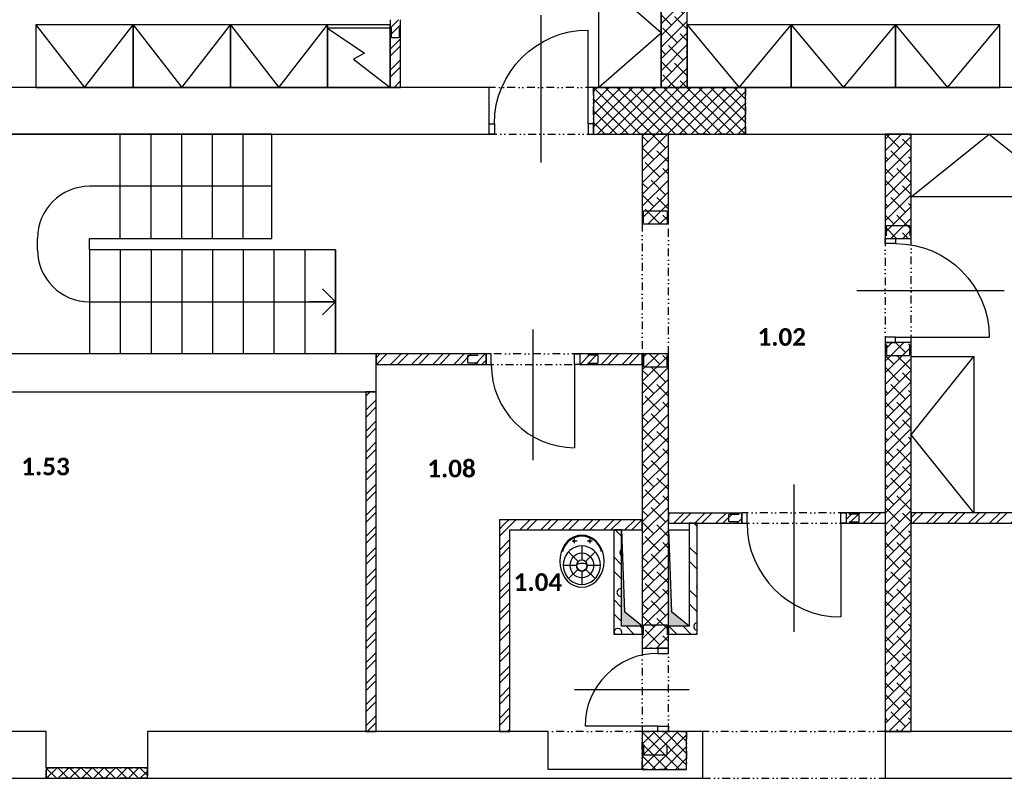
# Model space of a CAD drawing. Header units: millimetres. Extents: x -16871 to 82323, y -2942 to 27689.
# Tile 11 of 25: x 11930 to 21379, y 14545 to 21830. Entities that reach past the tile are written whole.
import ezdxf
from ezdxf.enums import TextEntityAlignment as Align

# ---------------------------------------------------------------- set-up
doc = ezdxf.new("R2010")
doc.units = ezdxf.units.MM
doc.linetypes.add('DASHED', pattern=[0.75, 0.5, -0.25])
doc.linetypes.add('DIVIDE2', pattern=[0.625, 0.25, -0.125, 0, -0.125, 0, -0.125])
for name, color, linetype in [('A-Appliance-G', 9, 'Continuous'), ('A-Chase-G', 9, 'Continuous'), ('A-Door-G', 9, 'Continuous'), ('A-Furniture-G', 9, 'Continuous'), ('A-Room-T', 3, 'Continuous'), ('A-SanitaryFixture-G', 9, 'Continuous'), ('A-Stair-G', 9, 'Continuous'), ('A-Wall-Abov', 9, 'DIVIDE2'), ('A-Wall-Blow', 9, 'Continuous'), ('A-Wall-Comp', 9, 'Continuous'), ('A-Wall-G', 9, 'Continuous'), ('A-Wall-Patt', 9, 'Continuous'), ('S-Beam-G', 9, 'Continuous')]:
    doc.layers.add(name, color=color, linetype=linetype)
doc.styles.add('RoomTag', font='calibrib.ttf')

# ---------------------------------------------------------------- blocks, each defined once
blk = doc.blocks.new('AreaLabel1')
at = {"style": 'RoomTag'}
blk.add_attdef('AreaOBJ:Label', text='', height=1.5, dxfattribs=at).set_placement((0, 0), align=Align.MIDDLE_CENTER)
blk = doc.blocks.new('osa1K')
at = {"linetype": 'ByBlock'}
blk.add_lwpolyline([(0, -250), (0, 850)], dxfattribs=at)
for points in [[(-350, 0), (-350, -0.0001)], [(350, 0), (350, -0.0001)]]:
    blk.add_lwpolyline(points)
blk = doc.blocks.new('M_DFURN_BED_3D DOUBLE WARDROBE_P')
at = {"linetype": 'ByBlock', "lineweight": -2}
blk.add_lwpolyline([(1, 0.5), (0, 0.5), (0, -0.5), (1, -0.5)], close=True, dxfattribs=at)
blk.add_lwpolyline([(1, 0.5), (0, 0), (1, -0.5)], dxfattribs=at)
at = {"layer": 'DEFPOINTS', "linetype": 'ByBlock', "lineweight": -2}
for p in [(0, 0.5), (0, -0.5)]:
    blk.add_point(p, dxfattribs=at)
blk = doc.blocks.new('VylevkaTop')
at = {"linetype": 'ByBlock'}
for p, q in [((-75.1, -84.8), (-75.1, -128.3)), ((75, -84.8), (75, -128.3)), ((-93.9, -105.8), (-45.9, -105.8)), ((0, -154), (0, -286.2)), ((49.4, -105.8), (97.4, -105.8)), ((-128.5, -211.7), (-35.8, -304.4)), ((128.6, -211.6), (35.8, -304.4)), ((-47.7, -340.2), (-178, -340.2)), ((-35.8, -376), (-127, -467.2)), ((35.8, -376), (127, -467.2)), ((178.1, -340.2), (47.7, -340.2)), ((0, -394.2), (0, -523.3))]:
    blk.add_line(p, q, dxfattribs=at)
for points in [[(212.5, -300), (209.3, -256.6), (199.7, -214.5), (184, -175), (162.8, -139.3), (136.6, -108.5), (106.3, -83.5), (72.7, -65.1), (36.9, -53.8), (0, -50), (-36.9, -53.8), (-72.7, -65.1), (-106.3, -83.5), (-136.6, -108.5), (-162.8, -139.3), (-184, -175), (-199.7, -214.5), (-209.3, -256.6), (-212.5, -300), (-209.3, -343.4), (-199.7, -385.5), (-184, -425), (-162.8, -460.7), (-136.6, -491.5), (-106.3, -516.5), (-72.7, -534.9), (-36.9, -546.2), (0, -550), (36.9, -546.2), (72.7, -534.9), (106.3, -516.5), (136.6, -491.5), (162.8, -460.7), (184, -425), (199.7, -385.5), (209.3, -343.4), (212.5, -300)], [(178.2, -338.6), (175.5, -306.6), (167.5, -275.5), (154.4, -246.3), (136.6, -219.9), (114.6, -197.2), (89.2, -178.7), (61, -165.1), (31, -156.8), (0.1, -154), (-30.9, -156.8), (-60.9, -165.1), (-89, -178.7), (-114.5, -197.2), (-136.4, -219.9), (-154.3, -246.3), (-167.4, -275.5), (-175.4, -306.6), (-178.1, -338.6), (-175.4, -370.7), (-167.4, -401.8), (-154.3, -431), (-136.4, -457.3), (-114.5, -480.1), (-89, -498.6), (-60.9, -512.2), (-30.9, -520.5), (0.1, -523.3), (31, -520.5), (61, -512.2), (89.2, -498.6), (114.6, -480.1), (136.6, -457.3), (154.4, -431), (167.5, -401.8), (175.5, -370.7), (178.2, -338.6)]]:
    blk.add_lwpolyline(points, close=True, dxfattribs=at)
blk.add_lwpolyline([(-29.4, -324.9, 0.47931), (-51.9, -356.4, 0.766179), (51.9, -356.4, 0.464574), (30.5, -324.9, 0.05503), (-25.6, -324.9)], format="xyb", close=True, dxfattribs=at)
for centre in [(-75.1, -105.8), (75, -105.8)]:
    blk.add_circle(centre, 7.45, dxfattribs=at)
blk.add_arc((0.4, -252.7), 192, 13.03349, 166.96657, dxfattribs=at)
for major_axis, ratio in [((0, 119.4), 0.946474), ((0, 54), 0.88343)]:
    blk.add_ellipse((0, -340.2), major_axis=major_axis, ratio=ratio, dxfattribs=at)
blk = doc.blocks.new('SYMBOL_Kitchen_DeepFreezer_4_2D')
at = {"linetype": 'ByBlock', "lineweight": -2}
blk.add_line((0.95, -0.5), (0.95, 0.5), dxfattribs=at)
blk.add_lwpolyline([(0, -0.5), (1, -0.5), (1, 0.5), (0, 0.5)], close=True, dxfattribs=at)
blk.add_lwpolyline([(0.95, 0.5), (0.55, -0.087), (0.45, 0.087), (0, -0.5)])
blk = doc.blocks.new('chasetop1')
blk.add_hatch(color=256).paths.add_polyline_path([(0, 1), (0, 0), (0.15, 0.85), (1, 1)])
for p in [(1, 1), (0, 0)]:
    blk.add_line(p, (0.15, 0.85))
at = {"linetype": 'ByBlock'}
blk.add_lwpolyline([(0, 0), (1, 0), (1, 1), (0, 1)], close=True, dxfattribs=at)
blk = doc.blocks.new('překlad 75')
at = {"linetype": 'ByBlock', "ltscale": 0.5}
for points in [[(-795, -37.5), (-945, -37.5), (-945, 37.5), (-795, 37.5)], [(795, -37.5), (945, -37.5), (945, 37.5), (795, 37.5)]]:
    blk.add_lwpolyline(points, dxfattribs=at)
blk = doc.blocks.new('překlad 225')
at = {"linetype": 'ByBlock', "ltscale": 0.5}
for points in [[(-795, -112.5), (-945, -112.5), (-945, 112.5), (-795, 112.5)], [(795, -112.5), (945, -112.5), (945, 112.5), (795, 112.5)]]:
    blk.add_lwpolyline(points, dxfattribs=at)
blk = doc.blocks.new('_Open90')
at = {"linetype": 'ByBlock'}
for p, q in [((-0.5, 0.5), (0, 0)), ((0, 0), (-1, 0)), ((0, 0), (-0.5, -0.5))]:
    blk.add_line(p, q, dxfattribs=at)

msp = doc.modelspace()

# ---------------------------------------------------------------- hatches: boundary and pattern name
at = {"layer": 'A-Wall-Patt', "linetype": 'Continuous', "lineweight": -3, "ltscale": 300}
h = msp.add_hatch(dxfattribs=at)
h.set_pattern_fill('ANSI38', color=256, scale=25, angle=-360, style=0)
h.paths.add_polyline_path([(18335, 23380), (18085, 23380), (18085, 21180), (18335, 21180)], flags=0)
h = msp.add_hatch(dxfattribs=at)
h.set_pattern_fill('ANSI37', color=256, scale=25, angle=-360, style=0)
h.paths.add_polyline_path([(17435, 20730), (18895, 20730), (18895, 21180), (17435, 21180)], flags=0)
h = msp.add_hatch(dxfattribs=at)
h.set_pattern_fill('ANSI38', color=256, scale=25, angle=-360, style=0)
h.paths.add_polyline_path([(17905, 19870), (18155, 19870), (18155, 20730), (17905, 20730)], flags=0)
h.paths.add_polyline_path([(18155, 18620), (17905, 18620), (17905, 15795), (18155, 15795)], flags=0)
h = msp.add_hatch(dxfattribs=at)
h.set_pattern_fill('ANSI38', color=256, scale=25, angle=-360, style=0)
h.paths.add_polyline_path([(20235, 19730), (20485, 19730), (20485, 20730), (20235, 20730)], flags=0)
h.paths.add_polyline_path([(20485, 18730), (20235, 18730), (20235, 16995), (20485, 16995)], flags=0)
h.paths.add_polyline_path([(20485, 16995), (20235, 16995), (20235, 14995), (20485, 14995)], flags=0)
h = msp.add_hatch(dxfattribs=at)
h.set_pattern_fill('ANSI32', color=256, scale=15, style=0)
h.paths.add_polyline_path([(17305, 18620), (17305, 18520), (17905, 18520), (17905, 18620)], flags=0)
h.paths.add_polyline_path([(16405, 18520), (16405, 18620), (15350, 18620), (15350, 18520)], flags=0)
h = msp.add_hatch(dxfattribs=at)
h.set_pattern_fill('ANSI32', color=256, scale=15, style=0)
h.paths.add_polyline_path([(15250, 14995), (15350, 14995), (15350, 18255), (15250, 18255)], flags=0)
h = msp.add_hatch(dxfattribs=at)
h.set_pattern_fill('ANSI32', color=256, scale=15, style=0)
h.paths.add_polyline_path([(16535, 17030), (16635, 16930), (17705, 16930), (17705, 17030)], flags=0)
h.paths.add_polyline_path([(17705, 17030), (17705, 16930), (17905, 16930), (17905, 17030)], flags=0)
h = msp.add_hatch(dxfattribs=at)
h.set_pattern_fill('ANSI32', color=256, scale=15, style=0)
h.paths.add_polyline_path([(16635, 16930), (16535, 17030), (16535, 14995), (16635, 14995)], flags=0)
h = msp.add_hatch(dxfattribs=at)
h.set_pattern_fill('ANSI32', color=256, scale=15, angle=-1.7e-11, style=0)
h.paths.add_polyline_path([(29255, 17095), (29188.3, 17070), (29155, 16995), (29305, 16995), (29305, 17095)], flags=0)
h.paths.add_polyline_path([(30205, 17095), (30205, 16995), (30935, 16995), (30935, 17095)], flags=0)
h.paths.add_polyline_path([(21945, 16995), (21945, 17095), (20485, 17095), (20485, 16995)], flags=0)
h.paths.add_polyline_path([(22845, 17095), (22845, 16995), (24405, 16995), (24371.7, 17070), (24305, 17095)], flags=0)
h.paths.add_polyline_path([(24405, 17095), (24371.7, 17070), (24405, 16995), (26905, 16995), (26905, 17095)], flags=0)
h.paths.add_polyline_path([(29155, 16995), (29188.3, 17070), (29155, 17095), (27155, 17095), (27155, 16995)], flags=0)
h.paths.add_polyline_path([(18355, 16995), (18355, 17095), (18155, 17095), (18155, 16995)], flags=0)
h.paths.add_polyline_path([(18355, 17095), (18355, 16995), (18860, 16995), (18860, 17095)], flags=0)
h.paths.add_polyline_path([(19860, 17095), (19860, 16995), (20235, 16995), (20235, 17095)], flags=0)
h = msp.add_hatch(dxfattribs=at)
h.set_pattern_fill('POROBETON2', color=256, scale=400, angle=45, style=0, pattern_type=2)
h.set_pattern_definition([(45, (0, 0), (27.4519, 382.3555), [19.4116, -270.3664]), (45, (-51.23, 51.23), (27.4519, 382.3555), [19.4116, -270.3664]), (135, (13.73, 51.23), (-382.3555, -27.452), [19.4116, -231.5436]), (135, (-37.5, 9e-16), (-382.3555, -27.452), [19.4116, -231.5436]), (105, (18.75, 32.48), (-177.452, 177.45176), [19.4116, -560.144]), (165, (4e-15, 64.95), (-382.3556, -27.4521), [19.4116, -560.144]), (255, (-51.23, 51.23), (177.4518, -177.452), [19.412, -984.408]), (255, (153.68, 256.13), (177.4518, -177.452), [19.412, -984.408]), (255, (358.58, 461.03), (177.4518, -177.452), [19.412, -984.408]), (195, (0, 0), (-204.9037, -204.9037), [19.4116, -984.408]), (195, (-177.45, 177.45), (-204.9037, -204.9037), [19.4116, -984.408]), (75, (13.73, 13.73), (-177.4518, 177.452), [19.412, -984.408]), (75, (218.63, 218.63), (-177.4518, 177.452), [19.412, -984.408]), (75, (423.53, 423.53), (-177.4518, 177.452), [19.412, -984.408]), (285, (-56.25, 32.48), (177.452, -177.45176), [19.4116, -560.144]), (345, (-37.5, 9e-16), (382.3556, 27.4521), [19.4116, -560.144]), (195, (-18.75, 69.98), (-204.9037, -204.9037), [19.4116, -984.408]), (195, (-196.2, 247.43), (-204.9037, -204.9037), [19.4116, -984.408]), (135, (75.16, 75.16), (-487.7464, 77.939), []), (135, (143.47, 143.47), (-487.7464, 77.939), [])])
h.paths.add_polyline_path([(17630, 15930), (17705, 16005), (17705, 16930), (17630, 16930)], flags=0)
h = msp.add_hatch(dxfattribs=at)
h.set_pattern_fill('POROBETON2', color=256, scale=400, angle=-315, style=0, pattern_type=2)
h.set_pattern_definition([(45, (0, 0), (27.4519, 382.3555), [19.4116, -270.3664]), (45, (-51.23, 51.23), (27.4519, 382.3555), [19.4116, -270.3664]), (135, (13.73, 51.23), (-382.3555, -27.452), [19.4116, -231.5436]), (135, (-37.5, 8e-15), (-382.3555, -27.452), [19.4116, -231.5436]), (105, (18.75, 32.48), (-177.452, 177.45176), [19.4116, -560.144]), (165, (2e-14, 64.95), (-382.3556, -27.4521), [19.4116, -560.144]), (255, (-51.23, 51.23), (177.4518, -177.452), [19.412, -984.408]), (255, (153.68, 256.13), (177.4518, -177.452), [19.412, -984.408]), (255, (358.58, 461.03), (177.4518, -177.452), [19.412, -984.408]), (195, (0, 0), (-204.9037, -204.9037), [19.4116, -984.408]), (195, (-177.45, 177.45), (-204.9037, -204.9037), [19.4116, -984.408]), (75, (13.73, 13.73), (-177.4518, 177.452), [19.412, -984.408]), (75, (218.63, 218.63), (-177.4518, 177.452), [19.412, -984.408]), (75, (423.53, 423.53), (-177.4518, 177.452), [19.412, -984.408]), (285, (-56.25, 32.48), (177.452, -177.45176), [19.4116, -560.144]), (345, (-37.5, 8e-15), (382.3556, 27.4521), [19.4116, -560.144]), (195, (-18.75, 69.98), (-204.9037, -204.9037), [19.4116, -984.408]), (195, (-196.2, 247.43), (-204.9037, -204.9037), [19.4116, -984.408]), (135, (75.16, 75.16), (-487.7464, 77.939), []), (135, (143.47, 143.47), (-487.7464, 77.939), [])])
h.paths.add_polyline_path([(18355, 16005), (18430, 15930), (18430, 16995), (18355, 16995)], flags=0)
h = msp.add_hatch(dxfattribs=at)
h.set_pattern_fill('POROBETON2', color=256, scale=400, angle=45, style=0, pattern_type=2)
h.set_pattern_definition([(45, (0, 0), (27.4519, 382.3555), [19.4116, -270.3664]), (45, (-51.23, 51.23), (27.4519, 382.3555), [19.4116, -270.3664]), (135, (13.73, 51.23), (-382.3555, -27.452), [19.4116, -231.5436]), (135, (-37.5, 0), (-382.3555, -27.452), [19.4116, -231.5436]), (105, (18.75, 32.48), (-177.452, 177.45176), [19.4116, -560.144]), (165, (0, 64.95), (-382.3556, -27.4521), [19.4116, -560.144]), (255, (-51.23, 51.23), (177.4518, -177.452), [19.412, -984.408]), (255, (153.68, 256.13), (177.4518, -177.452), [19.412, -984.408]), (255, (358.58, 461.03), (177.4518, -177.452), [19.412, -984.408]), (195, (0, 0), (-204.9037, -204.9037), [19.4116, -984.408]), (195, (-177.45, 177.45), (-204.9037, -204.9037), [19.4116, -984.408]), (75, (13.73, 13.73), (-177.4518, 177.452), [19.412, -984.408]), (75, (218.63, 218.63), (-177.4518, 177.452), [19.412, -984.408]), (75, (423.53, 423.53), (-177.4518, 177.452), [19.412, -984.408]), (285, (-56.25, 32.48), (177.452, -177.45176), [19.4116, -560.144]), (345, (-37.5, 0), (382.3556, 27.4521), [19.4116, -560.144]), (195, (-18.75, 69.98), (-204.9037, -204.9037), [19.4116, -984.408]), (195, (-196.2, 247.43), (-204.9037, -204.9037), [19.4116, -984.408]), (135, (75.16, 75.16), (-487.7464, 77.939), []), (135, (143.47, 143.47), (-487.7464, 77.939), [])])
h.paths.add_polyline_path([(18430, 15930), (18355, 16005), (18155, 16005), (18155, 15930)], flags=0)
h.paths.add_polyline_path([(17705, 16005), (17630, 15930), (17905, 15930), (17905, 16005)], flags=0)
h = msp.add_hatch(dxfattribs=at)
h.set_pattern_fill('ANSI37', color=256, scale=25, angle=-360, style=0)
h.paths.add_polyline_path([(17903.4, 14630), (18330, 14630), (18330, 14995), (17903.4, 14995)], flags=0)
h = msp.add_hatch(dxfattribs=at)
h.set_pattern_fill('ANSI37', color=256, scale=25, angle=-360, style=0)
h.paths.add_polyline_path([(12185, 14545), (13155, 14545), (13155, 14645), (12185, 14645)], flags=0)

# ---------------------------------------------------------------- linework, layer by layer
at = {"layer": 'A-Door-G', "linetype": 'Continuous', "lineweight": -3, "ltscale": 300}
for points in [[(17385, 20830), (17385, 21730)], [(20335, 18780), (21235, 18780)], [(17255, 18520), (17255, 17720)], [(19810, 16995), (19810, 16095)], [(18055, 15045), (17355, 15045)]]:
    msp.add_lwpolyline(points, dxfattribs=at)
for points in [[(16485, 20730), (16435, 20730), (16435, 20830), (16485, 20830)], [(17385, 20730), (17435, 20730), (17435, 20830), (17385, 20830)], [(20235, 19680), (20235, 19730), (20335, 19730), (20335, 19680)], [(20235, 18780), (20235, 18730), (20335, 18730), (20335, 18780)], [(16455, 18620), (16405, 18620), (16405, 18520), (16455, 18520)], [(17255, 18620), (17305, 18620), (17305, 18520), (17255, 18520)], [(18910, 17095), (18860, 17095), (18860, 16995), (18910, 16995)], [(19810, 17095), (19860, 17095), (19860, 16995), (19810, 16995)], [(18155, 15745), (18155, 15795), (18055, 15795), (18055, 15745)], [(18155, 15045), (18155, 14995), (18055, 14995), (18055, 15045)]]:
    msp.add_lwpolyline(points, close=True, dxfattribs=at)
at = {"layer": 'A-Door-G', "linetype": 'Continuous', "lineweight": -3, "ltscale": 300, "extrusion": (0, 0, -1)}
for centre, start, end in [((-17385, 20830), 0, 90), ((-20335, 18780), 90, 180)]:
    msp.add_arc(centre, 900, start, end, dxfattribs=at)
at = {"layer": 'A-Door-G', "linetype": 'Continuous', "lineweight": -3, "ltscale": 300}
for centre, radius, start, end in [((17255, 18520), 800, 180, 270), ((19810, 16995), 900, 180, 270), ((18055, 15045), 700, 90, 180)]:
    msp.add_arc(centre, radius, start, end, dxfattribs=at)
at = {"layer": 'A-Stair-G', "linetype": 'Continuous', "lineweight": -3, "ltscale": 300}
for p, q in [((14350, 20730, -2835), (11600, 20730, -2835)), ((14350, 19730, -2835), (14350, 20730, -2835)), ((14350, 20230, -2835), (12600, 20230, -2835)), ((12100, 19620, -2835), (12100, 19730, -2835)), ((12600, 19620, -2835), (12600, 19730, -2835)), ((12600, 19730, -2835), (14350, 19730, -2835)), ((14960, 19620, -2835), (12600, 19620, -2835)), ((14960, 18620, -2835), (14960, 19620, -2835)), ((12600, 19120, -2835), (14960, 19120, -2835)), ((14960, 18620, -2835), (11600, 18620, -2835))]:
    msp.add_line(p, q, dxfattribs=at)
at = {"layer": 'A-Stair-G', "linetype": 'Continuous', "lineweight": -3, "ltscale": 300, "elevation": -2835}
for points in [[(12895, 19730), (12895, 20730)], [(13190, 19730), (13190, 20730)], [(13485, 19730), (13485, 20730)], [(13780, 19730), (13780, 20730)], [(14075, 19730), (14075, 20730)], [(12600, 19620), (12600, 18620)], [(12895, 19620), (12895, 18620)], [(13190, 19620), (13190, 18620)], [(13485, 19620), (13485, 18620)], [(13780, 19620), (13780, 18620)], [(14075, 19620), (14075, 18620)], [(14370, 19620), (14370, 18620)], [(14665, 19620), (14665, 18620)], [(14960, 19620), (14960, 18620)]]:
    msp.add_lwpolyline(points, dxfattribs=at)
at = {"layer": 'A-Stair-G', "linetype": 'Continuous', "lineweight": -3, "ltscale": 300}
for centre, start, end in [((12600, 19730, -2835), 90, 180), ((12600, 19620, -2835), 180, 270)]:
    msp.add_arc(centre, 500, start, end, dxfattribs=at)
at = {"layer": 'A-Wall-Abov', "linetype": 'DIVIDE2', "lineweight": -3, "ltscale": 300}
for p, q in [((17435, 21180), (18895, 21180)), ((17435, 20730), (17435, 21180)), ((18895, 21180), (18895, 20730)), ((18895, 20730), (17435, 20730)), ((17905, 19870), (17905, 18620)), ((18155, 18620), (18155, 19870)), ((20235, 19730), (20235, 18730)), ((20485, 18730), (20485, 19730)), ((17305, 18620), (16405, 18620)), ((16405, 18520), (17305, 18520)), ((19860, 17095), (18860, 17095)), ((18860, 16995), (19860, 16995)), ((17905, 15795), (17905, 14995)), ((18155, 14995), (18155, 15795)), ((17905, 14995), (17000, 14995)), ((17903.4, 14995), (18330, 14995)), ((17903.4, 14630), (17903.4, 14995)), ((18330, 14995), (18330, 14630)), ((20235, 14995), (18485, 14995)), ((12185, 14645), (13155, 14645)), ((12185, 14545), (12185, 14645)), ((13155, 14645), (13155, 14545)), ((18330, 14630), (17903.4, 14630)), ((13155, 14545), (12185, 14545)), ((18485, 14545), (20235, 14545))]:
    msp.add_line(p, q, dxfattribs=at)
for points in [[(17435, 21180), (16435, 21180)], [(16435, 20730), (17435, 20730)]]:
    msp.add_lwpolyline(points, dxfattribs=at)
at = {"layer": 'A-Wall-Blow', "linetype": 'Continuous', "lineweight": -3, "ltscale": 300}
for p, q in [((18895, 21180), (17435, 21180)), ((17435, 21180), (17435, 20730)), ((18895, 20730), (18895, 21180)), ((17435, 20730), (18895, 20730)), ((18330, 14995), (17903.4, 14995)), ((17903.4, 14995), (17903.4, 14630)), ((18330, 14630), (18330, 14995)), ((13155, 14645), (12185, 14645)), ((12185, 14645), (12185, 14545)), ((13155, 14545), (13155, 14645)), ((17903.4, 14630), (18330, 14630)), ((12185, 14545), (13155, 14545))]:
    msp.add_line(p, q, dxfattribs=at)
at = {"layer": 'A-Wall-Comp', "linetype": 'Continuous', "lineweight": -3, "ltscale": 300}
for p, q in [((18895, 21180), (17435, 21180)), ((17435, 21180), (17435, 20730)), ((18085, 21180), (18335, 21180)), ((18895, 20730), (18895, 21180)), ((17435, 20730), (18895, 20730)), ((18155, 20730), (17905, 20730)), ((20485, 20730), (20235, 20730)), ((15350, 18520), (15350, 18620)), ((15350, 18620), (15350, 18520)), ((17905, 18620), (17905, 18520)), ((17905, 18520), (17905, 18620)), ((15250, 18255), (15350, 18255)), ((15350, 18255), (15250, 18255)), ((18155, 16995), (18155, 17095)), ((18155, 17095), (18155, 16995)), ((20235, 17095), (20235, 16995)), ((20485, 16995), (20485, 17095)), ((20485, 17095), (20485, 16995)), ((17705, 16930), (17630, 16930)), ((17630, 16930), (17705, 16930)), ((17905, 16995), (17905, 16930)), ((17905, 16930), (17905, 16995)), ((18355, 16995), (18430, 16995)), ((18430, 16995), (18355, 16995)), ((17905, 15930), (17905, 16005)), ((17905, 16005), (17905, 15930)), ((18155, 16005), (18155, 15930)), ((18155, 15930), (18155, 16005)), ((15350, 14995), (15250, 14995)), ((15250, 14995), (15350, 14995)), ((16635, 14995), (16535, 14995)), ((16535, 14995), (16635, 14995)), ((18330, 14995), (17903.4, 14995)), ((17903.4, 14995), (17903.4, 14630)), ((18155, 14995), (17905, 14995)), ((18330, 14630), (18330, 14995)), ((20485, 14995), (20235, 14995)), ((20235, 14995), (20485, 14995)), ((13155, 14645), (12185, 14645)), ((12185, 14645), (12185, 14545)), ((13155, 14545), (13155, 14645)), ((17903.4, 14630), (18330, 14630)), ((12185, 14545), (13155, 14545))]:
    msp.add_line(p, q, dxfattribs=at)
for points in [[(15585, 21180), (15485, 21180)], [(15485, 21180), (15585, 21180)], [(18335, 21180), (18085, 21180)], [(17905, 20730), (18085, 20730)], [(18085, 20730), (18155, 20730)], [(20235, 20730), (20485, 20730)]]:
    msp.add_lwpolyline(points, dxfattribs=at)
at = {"layer": 'A-Wall-G', "linetype": 'Continuous', "lineweight": -3, "ltscale": 300}
for p, q in [((18335, 21180), (18335, 23380)), ((18085, 23280), (18085, 21180)), ((17905, 20730), (17905, 19870)), ((18155, 19870), (18155, 20730)), ((20235, 20730), (20235, 19730)), ((20485, 19730), (20485, 20730)), ((17905, 19870), (18155, 19870)), ((20235, 19730), (20485, 19730)), ((20485, 18730), (20235, 18730)), ((20235, 18730), (20235, 17095)), ((20485, 17095), (20485, 18730)), ((15350, 18620), (11600, 18620)), ((16405, 18620), (15350, 18620)), ((16405, 18520), (16405, 18620)), ((17305, 18620), (17305, 18520)), ((17905, 18620), (17305, 18620)), ((18155, 18620), (17905, 18620)), ((18155, 17095), (18155, 18620)), ((15350, 18255), (15350, 18520)), ((15350, 18520), (16405, 18520)), ((17305, 18520), (17905, 18520)), ((17905, 18520), (17905, 16995)), ((11500, 18255), (15250, 18255)), ((15250, 18255), (15250, 14995)), ((15350, 14995), (15350, 18255)), ((16535, 17030), (17905, 17030)), ((16535, 17030), (16535, 14995)), ((17905, 16995), (17905, 17030)), ((18155, 17095), (18860, 17095)), ((18860, 16995), (18860, 17095)), ((19860, 17095), (19860, 16995)), ((20235, 17095), (19860, 17095)), ((21945, 17095), (20485, 17095)), ((16635, 16930), (17630, 16930)), ((16635, 14995), (16635, 16930)), ((17630, 16930), (17630, 15930)), ((17705, 16005), (17705, 16930)), ((17705, 16930), (17905, 16930)), ((17905, 16930), (17905, 16005)), ((18155, 16005), (18155, 16995)), ((18155, 16995), (18355, 16995)), ((18355, 16995), (18355, 16005)), ((18430, 16995), (18860, 16995)), ((18430, 15930), (18430, 16995)), ((19860, 16995), (20235, 16995)), ((20235, 16995), (20235, 14995)), ((20485, 14995), (20485, 16995)), ((20485, 16995), (21945, 16995)), ((17905, 16005), (17705, 16005)), ((18355, 16005), (18155, 16005)), ((17630, 15930), (17905, 15930)), ((17905, 15930), (17905, 15795)), ((18155, 15930), (18430, 15930)), ((18155, 15795), (18155, 15930)), ((17905, 15795), (18155, 15795)), ((12030, 14995), (9500, 14995)), ((12185, 14995), (12030, 14995)), ((12185, 14645), (12185, 14995)), ((15250, 14995), (13155, 14995)), ((13155, 14995), (13155, 14645)), ((16535, 14995), (15350, 14995)), ((17000, 14995), (16635, 14995)), ((17000, 14630), (17000, 14995)), ((17905, 14995), (17905, 14630)), ((18485, 14995), (18155, 14995)), ((18485, 14545), (18485, 14995)), ((20235, 14995), (20235, 14545)), ((26905, 14995), (20485, 14995)), ((13155, 14645), (12185, 14645)), ((17905, 14630), (17000, 14630)), ((9500, 14545), (12030, 14545)), ((12030, 14545), (18485, 14545)), ((20235, 14545), (31185, 14545))]:
    msp.add_line(p, q, dxfattribs=at)
for points in [[(15485, 21830), (15485, 21180)], [(15585, 21180), (15585, 21830)], [(15485, 21180), (9250, 21180)], [(16435, 21180), (15585, 21180)], [(16435, 20730), (16435, 21180)], [(18085, 21180), (17435, 21180)], [(17435, 21180), (17435, 20730)], [(22285, 21180), (18335, 21180)], [(11600, 20730), (16435, 20730)], [(17435, 20730), (17905, 20730)], [(18155, 20730), (20235, 20730)], [(20485, 20730), (22285, 20730)]]:
    msp.add_lwpolyline(points, dxfattribs=at)
at = {"layer": 'A-Wall-Patt', "linetype": 'Continuous', "lineweight": -3, "ltscale": 300}
for points in [[(15485, 21748.7), (15566.3, 21830)], [(15485, 21681.4), (15585, 21781.4)], [(15485, 21546.7), (15585, 21646.7)], [(15485, 21479.3), (15585, 21579.3)], [(15485, 21344.6), (15585, 21444.6)], [(15485, 21277.3), (15585, 21377.3)], [(15522.4, 21180), (15585, 21242.6)]]:
    msp.add_lwpolyline(points, dxfattribs=at)

# ---------------------------------------------------------------- block references
at = {"layer": 'A-Appliance-G', "linetype": 'Continuous', "lineweight": -3, "ltscale": 300, "xscale": 600, "yscale": 600, "zscale": 1850, "rotation": 90}
msp.add_blockref('SYMBOL_Kitchen_DeepFreezer_4_2D', (15185, 21180), dxfattribs=at)
at = {"layer": 'A-Chase-G', "linetype": 'Continuous', "lineweight": -3, "ltscale": 300, "extrusion": (0, 0, -1), "xscale": 200, "yscale": 925, "zscale": -270, "rotation": 180}
for p in [(-17705, 16930), (-18155, 16930)]:
    msp.add_blockref('chasetop1', p, dxfattribs=at)
at = {"layer": 'A-Door-G', "linetype": 'Continuous', "lineweight": -3, "ltscale": 300, "extrusion": (0, 0, -1), "xscale": 1.285714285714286, "yscale": 1.285714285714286, "zscale": -1}
msp.add_blockref('osa1K', (-16935, 20780), dxfattribs=at)
at = {"layer": 'A-Door-G', "linetype": 'Continuous', "lineweight": -3, "ltscale": 300, "extrusion": (0, 0, -1), "xscale": 1.285714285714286, "yscale": 1.285714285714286, "zscale": -1, "rotation": 90}
msp.add_blockref('osa1K', (-20285, 19230), dxfattribs=at)
at = {"layer": 'A-Door-G', "linetype": 'Continuous', "lineweight": -3, "ltscale": 300, "rotation": 180}
for p, xscale, yscale in [((16855, 18570), 1.142857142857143, 1.142857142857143), ((19360, 17045), 1.285714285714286, 1.285714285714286)]:
    msp.add_blockref('osa1K', p, dxfattribs=dict(at, xscale=xscale, yscale=yscale))
at = {"layer": 'A-Door-G', "linetype": 'Continuous', "lineweight": -3, "ltscale": 300, "rotation": 90.00000000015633}
msp.add_blockref('osa1K', (18105, 15395), dxfattribs=at)
at = {"layer": 'A-Furniture-G', "linetype": 'Continuous', "lineweight": -3, "ltscale": 300, "xscale": 600, "zscale": 2175}
for p, yscale, rotation in [((18085, 21705), 1050, 180), ((12550.6, 21180), 933.75, 90), ((13484.4, 21180), 933.75, 90), ((14418.1, 21180), 933.75, 90), ((18835, 21180), 1000, 90), ((19835, 21180), 1000, 90), ((20835, 21180), 1000, 90)]:
    msp.add_blockref('M_DFURN_BED_3D DOUBLE WARDROBE_P', p, dxfattribs=dict(at, yscale=yscale, rotation=rotation))
at = {"layer": 'A-Furniture-G', "linetype": 'Continuous', "lineweight": -3, "ltscale": 300, "extrusion": (0, 0, -1), "xscale": 600, "yscale": 1500, "zscale": -2175}
for p, rotation in [((-21235, 20730), 270), ((-20485, 17845), 180)]:
    msp.add_blockref('M_DFURN_BED_3D DOUBLE WARDROBE_P', p, dxfattribs=dict(at, rotation=rotation))
at = {"layer": 'A-Room-T', "linetype": 'Continuous', "lineweight": -3, "ltscale": 300}
ref = msp.add_blockref('AreaLabel1', (19242.8, 18783.2), dxfattribs=dict(at, xscale=112.5, yscale=112.5, zscale=112.5))
ref.add_attrib('AreaOBJ:Label', '1.02', dxfattribs={"layer": '0', "color": 0, "height": 168.75, "style": 'RoomTag'}).set_placement((19242.8, 18783.2), align=Align.MIDDLE_CENTER)
ref = msp.add_blockref('AreaLabel1', (12177.5, 17539.3), dxfattribs=dict(at, xscale=112.5, yscale=112.5, zscale=112.5))
ref.add_attrib('AreaOBJ:Label', '1.53', dxfattribs={"layer": '0', "color": 0, "height": 168.75, "style": 'RoomTag'}).set_placement((12177.5, 17539.3), align=Align.MIDDLE_CENTER)
ref = msp.add_blockref('AreaLabel1', (16073.5, 17519.5), dxfattribs=dict(at, xscale=112.5, yscale=112.5, zscale=112.5))
ref.add_attrib('AreaOBJ:Label', '1.08', dxfattribs={"layer": '0', "color": 0, "height": 168.75, "style": 'RoomTag'}).set_placement((16073.5, 17519.5), align=Align.MIDDLE_CENTER)
ref = msp.add_blockref('AreaLabel1', (16902.9, 16429.5), dxfattribs=dict(at, xscale=112.5, yscale=112.5, zscale=112.5))
ref.add_attrib('AreaOBJ:Label', '1.04', dxfattribs={"layer": '0', "color": 0, "height": 168.75, "style": 'RoomTag'}).set_placement((16902.9, 16429.5), align=Align.MIDDLE_CENTER)
at = {"layer": 'A-SanitaryFixture-G', "linetype": 'Continuous', "lineweight": -3, "ltscale": 300}
msp.add_blockref('VylevkaTop', (17324.8, 16930), dxfattribs=at)
at = {"layer": 'A-Stair-G', "linetype": 'Continuous', "lineweight": -3, "ltscale": 300, "xscale": 250, "yscale": 250, "zscale": 250}
msp.add_blockref('_Open90', (14960, 19120, -2835), dxfattribs=at)
at = {"layer": 'S-Beam-G', "linetype": 'DASHED', "lineweight": -3, "ltscale": 300}
for name, p, xscale, rotation in [('překlad 75', (15535, 22280, 2145), 0.6613756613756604, 89.99999999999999), ('překlad 225', (18030, 19245, 3475), 0.7936507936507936, 270), ('překlad 225', (20360, 19230, 2145), 0.6613756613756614, 270), ('překlad 225', (18030, 15395, 2145), 0.6613756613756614, 270)]:
    msp.add_blockref(name, p, dxfattribs=dict(at, xscale=xscale, rotation=rotation))
at = {"layer": 'S-Beam-G', "linetype": 'DASHED', "lineweight": -3, "ltscale": 300, "xscale": 0.6613756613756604}
for p in [(16855, 18570, 2145), (19360, 17045, 2145)]:
    msp.add_blockref('překlad 75', p, dxfattribs=at)

doc.saveas('drawing.dxf')
